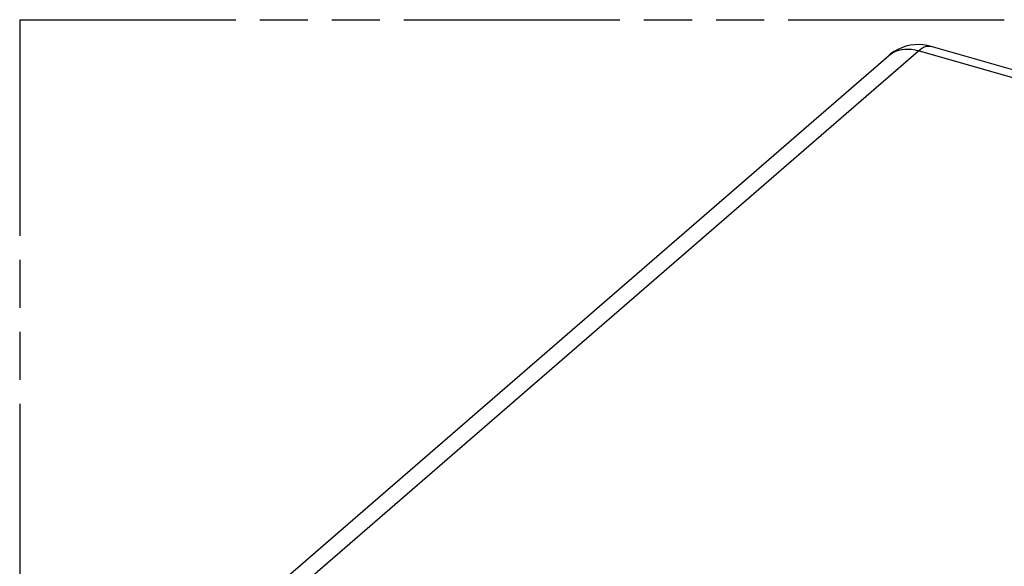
# Model space of a CAD drawing. Header units: millimetres. Extents: x 0 to 210, y 0 to 297.
# Tile 6 of 9: x 50 to 89, y 235 to 257. Entities that reach past the tile are written whole.
import ezdxf

# ---------------------------------------------------------------- set-up
doc = ezdxf.new("R2010")
doc.units = ezdxf.units.MM
doc.header["$LTSCALE"] = 19.36
doc.linetypes.add('PHANTOM', pattern=[0.8, 0.45, -0.05, 0.1, -0.05, 0.1, -0.05])
doc.layers.get('0').update_dxf_attribs({"linetype": 'CONTINUOUS'})
doc.layers.add('DEFAULT_3', color=7, linetype='PHANTOM')

msp = doc.modelspace()

# ---------------------------------------------------------------- linework, layer by layer
at = {"color": 7, "linetype": 'CONTINUOUS'}
for p, q in [((97.40588, 252.9944), (86.50618, 256.14087)), ((57.14298, 231.82584), (84.78198, 255.76192))]:
    msp.add_line(p, q, dxfattribs=at)
at = {"color": 9, "linetype": 'CONTINUOUS'}
for p in [(58.35408, 232.02952), (96.70238, 252.87409)]:
    msp.add_line(p, (85.99308, 255.9656), dxfattribs=at)
at = {"color": 7, "linetype": 'CONTINUOUS'}
msp.add_lwpolyline([(86.50618, 256.14087), (86.34174, 256.1803), (86.17242, 256.20474), (85.99926, 256.21344), (85.82518, 256.20582), (85.65273, 256.18187), (85.48351, 256.14189), (85.31909, 256.08631), (85.16107, 256.0158), (85.01068, 255.93106), (84.86935, 255.83305), (84.78194, 255.76189)], dxfattribs=at)
at = {"color": 9, "linetype": 'CONTINUOUS'}
for points in [[(84.78198, 255.76192), (84.8607, 255.82373), (84.96385, 255.88839), (85.07483, 255.94142), (85.19279, 255.98243), (85.31688, 256.01111), (85.44609, 256.02723), (85.57947, 256.03069), (85.71585, 256.02146), (85.85406, 255.99969), (85.99308, 255.9656)], [(85.99308, 255.9656), (86.0737, 256.02932), (86.15371, 256.08036), (86.23249, 256.11834), (86.30945, 256.14296), (86.38401, 256.15404), (86.45558, 256.15149), (86.50618, 256.14087)]]:
    msp.add_lwpolyline(points, dxfattribs=at)
at = {"layer": 'DEFAULT_3', "color": 7, "linetype": 'PHANTOM'}
for q in [(49.75712, 207.21518), (149.75712, 257.21518)]:
    msp.add_line((49.75712, 257.21518), q, dxfattribs=at)

doc.saveas('drawing.dxf')
